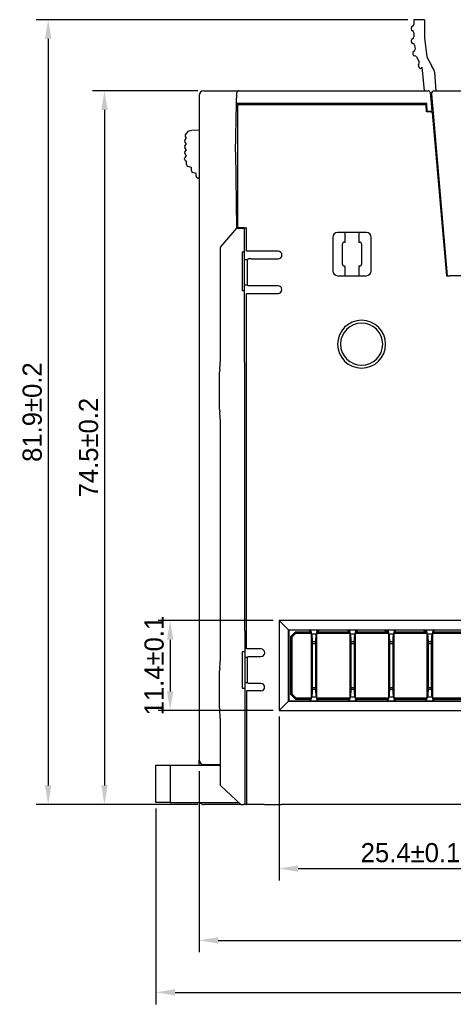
# Model space of a CAD drawing. Header units: millimetres. Extents: x 0 to 427, y 0 to 299.
# Tile 12 of 36: x 76 to 121, y 89 to 192. Entities that reach past the tile are written whole.
import ezdxf

# ---------------------------------------------------------------- set-up
doc = ezdxf.new("R2010")
doc.units = ezdxf.units.MM
doc.header["$LTSCALE"] = 23.1
doc.header["$MEASUREMENT"] = 0
doc.header["$PDSIZE"] = -5
doc.layers.add('IQC尺寸', color=3, linetype='Continuous', lineweight=18)
doc.layers.add('Layer0000', color=7, linetype='Continuous', lineweight=25)
doc.dimstyles.new('+-0.05', dxfattribs={"dimtxt": 2, "dimasz": 2, "dimexe": 1.25, "dimexo": 0.625, "dimtad": 1, "dimdsep": 46, "dimtxsty": 'Standard', "dimcen": 1.5, "dimdle": 4, "dimadec": 0, "dimazin": 0, "dimtol": 1, "dimtp": 0.05, "dimtm": 0.05, "dimtfac": 1, "dimtmove": 0, "dimatfit": 3, "dimfxl": 1, "dimtolj": 1, "dimarcsym": 0})

# ---------------------------------------------------------------- blocks, each defined once
blk = doc.blocks.new('*D24')
at = {"layer": 'Defpoints', "color": 0}
for p in [(94.98, 184.48), (84.62, 109.98), (94.98, 109.98)]:
    blk.add_point(p, dxfattribs=at)
at = {"layer": 'IQC尺寸', "color": 0, "lineweight": -2}
for p, q in [((94.36, 184.48), (83.37, 184.48)), ((84.62, 182.48), (84.62, 111.98)), ((94.36, 109.98), (83.37, 109.98))]:
    blk.add_line(p, q, dxfattribs=at)
at = {"layer": 'IQC尺寸', "color": 0}
for points in [[(84.96, 182.48), (84.29, 182.48), (84.62, 184.48)], [(84.29, 111.98), (84.96, 111.98), (84.62, 109.98)]]:
    blk.add_solid(points, dxfattribs=at)
at = {"layer": 'IQC尺寸', "color": 0, "insert": (82.97, 147.23), "char_height": 2, "attachment_point": 5, "rotation": 90}
blk.add_mtext('\\A1;74.5%%p0.2', dxfattribs=at)
blk = doc.blocks.new('*D25')
at = {"layer": 'Defpoints', "color": 0}
for p in [(102.83, 129.18), (91.47, 119.78), (102.83, 119.78)]:
    blk.add_point(p, dxfattribs=at)
at = {"layer": 'IQC尺寸', "color": 0, "lineweight": -2}
for p, q in [((102.21, 129.18), (90.22, 129.18)), ((91.47, 127.18), (91.47, 121.78)), ((102.21, 119.78), (90.22, 119.78))]:
    blk.add_line(p, q, dxfattribs=at)
at = {"layer": 'IQC尺寸', "color": 0}
for points in [[(91.8, 127.18), (91.14, 127.18), (91.47, 129.18)], [(91.14, 121.78), (91.8, 121.78), (91.47, 119.78)]]:
    blk.add_solid(points, dxfattribs=at)
at = {"layer": 'IQC尺寸', "color": 0, "insert": (89.81, 124.48), "char_height": 2, "attachment_point": 5, "rotation": 90}
blk.add_mtext('\\A1;11.4%%p0.1', dxfattribs=at)
blk = doc.blocks.new('*D26')
at = {"layer": 'Defpoints', "color": 0}
for p in [(102.83, 119.78), (130.23, 119.78), (130.23, 103.29)]:
    blk.add_point(p, dxfattribs=at)
at = {"layer": 'IQC尺寸', "color": 0, "lineweight": -2}
for p, q in [((102.83, 119.15), (102.83, 102.04)), ((130.23, 119.15), (130.23, 102.04)), ((104.83, 103.29), (128.23, 103.29))]:
    blk.add_line(p, q, dxfattribs=at)
at = {"layer": 'IQC尺寸', "color": 0}
for points in [[(104.83, 103.62), (104.83, 102.95), (102.83, 103.29)], [(128.23, 102.95), (128.23, 103.62), (130.23, 103.29)]]:
    blk.add_solid(points, dxfattribs=at)
at = {"layer": 'IQC尺寸', "color": 0, "insert": (116.53, 104.94), "char_height": 2, "attachment_point": 5}
blk.add_mtext('\\A1;25.4%%p0.1', dxfattribs=at)
blk = doc.blocks.new('*D27')
at = {"layer": 'Defpoints', "color": 0}
for p in [(94.48, 114.09), (194.48, 110.53), (194.48, 95.8)]:
    blk.add_point(p, dxfattribs=at)
at = {"layer": 'IQC尺寸', "color": 0, "lineweight": -2}
for p, q in [((94.48, 113.46), (94.48, 94.55)), ((194.48, 109.9), (194.48, 94.55)), ((96.48, 95.8), (192.48, 95.8))]:
    blk.add_line(p, q, dxfattribs=at)
at = {"layer": 'IQC尺寸', "color": 0}
for points in [[(96.48, 96.13), (96.48, 95.46), (94.48, 95.8)], [(192.48, 95.46), (192.48, 96.13), (194.48, 95.8)]]:
    blk.add_solid(points, dxfattribs=at)
at = {"layer": 'IQC尺寸', "color": 0, "insert": (144.48, 97.45), "char_height": 2, "attachment_point": 5}
blk.add_mtext('\\A1;100%%p0.2', dxfattribs=at)
blk = doc.blocks.new('*D33')
at = {"layer": 'Defpoints', "color": 0}
for p in [(116.88, 191.9), (78.76, 109.98), (94.98, 109.98)]:
    blk.add_point(p, dxfattribs=at)
at = {"layer": 'IQC尺寸', "color": 0, "lineweight": -2}
for p, q in [((116.26, 191.9), (77.51, 191.9)), ((78.76, 189.9), (78.76, 111.98)), ((94.36, 109.98), (77.51, 109.98))]:
    blk.add_line(p, q, dxfattribs=at)
at = {"layer": 'IQC尺寸', "color": 0}
for points in [[(79.09, 189.9), (78.42, 189.9), (78.76, 191.9)], [(78.42, 111.98), (79.09, 111.98), (78.76, 109.98)]]:
    blk.add_solid(points, dxfattribs=at)
at = {"layer": 'IQC尺寸', "color": 0, "insert": (77.1, 150.94), "char_height": 2, "attachment_point": 5, "rotation": 90}
blk.add_mtext('\\A1;81.9%%p0.2', dxfattribs=at)
blk = doc.blocks.new('*D34')
at = {"layer": 'Defpoints', "color": 0}
for p in [(195.98, 164.08), (89.98, 110.19), (195.98, 90.37)]:
    blk.add_point(p, dxfattribs=at)
at = {"layer": 'IQC尺寸', "color": 0, "lineweight": -2}
for p, q in [((195.98, 163.45), (195.98, 89.12)), ((89.98, 109.56), (89.98, 89.12)), ((91.98, 90.37), (193.98, 90.37))]:
    blk.add_line(p, q, dxfattribs=at)
at = {"layer": 'IQC尺寸', "color": 0}
for points in [[(91.98, 90.71), (91.98, 90.04), (89.98, 90.37)], [(193.98, 90.04), (193.98, 90.71), (195.98, 90.37)]]:
    blk.add_solid(points, dxfattribs=at)
at = {"layer": 'IQC尺寸', "color": 0, "insert": (142.98, 92.03), "char_height": 2, "attachment_point": 5}
blk.add_mtext('\\A1;106%%p0.2', dxfattribs=at)

msp = doc.modelspace()

# ---------------------------------------------------------------- linework, layer by layer
at = {"layer": 'Layer0000', "color": 7, "linetype": 'Continuous', "lineweight": 25}
for p, q in [((116.882, 191.4), (116.883, 191.416)), ((117.319, 191.9), (116.883, 191.9)), ((116.883, 191.9), (116.883, 191.416)), ((117.975, 191.9), (117.319, 191.9)), ((117.975, 191.9), (117.975, 191.4)), ((117.975, 191.4), (117.975, 190)), ((116.583, 191.029), (116.583, 190.929)), ((116.883, 190.541), (116.883, 190.1)), ((116.606, 189.697), (116.617, 189.598)), ((116.959, 189.248), (117.012, 188.813)), ((117.975, 190), (118.218, 188.015)), ((116.762, 188.392), (116.774, 188.293)), ((117.16, 188.012), (117.429, 187.516)), ((118.218, 188.015), (118.756, 187.049)), ((117.35, 187.033), (117.427, 186.889)), ((117.762, 186.9), (117.63, 186.829)), ((117.816, 186.3), (117.762, 186.9)), ((117.977, 184.478), (117.816, 186.3)), ((118.95, 186.701), (118.756, 187.049)), ((119.024, 186.455), (119.029, 186.4)), ((119.029, 186.4), (119.178, 184.478)), ((94.484, 183.978), (94.484, 114.653)), ((94.984, 184.478), (98.624, 184.478)), ((98.384, 183.141), (98.424, 184.285)), ((98.624, 184.478), (118.367, 184.478)), ((118.39, 184.478), (118.367, 184.478)), ((118.589, 184.295), (118.687, 183.178)), ((118.703, 184.152), (120.363, 165.178)), ((119.002, 184.478), (189.848, 184.478)), ((98.297, 178.078), (98.384, 183.141)), ((98.384, 183.141), (98.469, 183.137)), ((118.216, 183.137), (98.469, 183.137)), ((98.501, 183.019), (98.498, 183.008)), ((98.498, 183.008), (98.498, 177.694)), ((118.147, 183.028), (99.001, 183.028)), ((118.182, 182.268), (118.147, 183.028)), ((118.253, 182.318), (118.216, 183.137)), ((118.687, 183.178), (118.757, 182.318)), ((118.268, 182.268), (118.182, 182.268)), ((118.757, 182.318), (118.253, 182.318)), ((118.772, 182.242), (118.78, 182.2)), ((118.78, 182.2), (120.269, 165.174)), ((94.484, 180.376), (93.745, 180.35)), ((93.017, 179.317), (93.184, 179.526)), ((93.184, 178.926), (93.017, 179.135)), ((93.017, 178.717), (93.184, 178.926)), ((93.184, 179.526), (93.069, 179.669)), ((119.159, 178.938), (119.065, 178.938)), ((93.184, 178.326), (93.017, 178.535)), ((93.017, 178.117), (93.184, 178.326)), ((93.184, 177.726), (93.017, 177.935)), ((98.297, 178.078), (98.384, 170.141)), ((119.112, 178.395), (119.207, 178.395)), ((119.16, 177.853), (119.254, 177.853)), ((92.984, 177.329), (92.984, 177.405)), ((93.028, 177.53), (93.184, 177.726)), ((93.184, 177.122), (93.132, 177.136)), ((93.184, 176.775), (93.184, 177.122)), ((98.498, 177.694), (98.498, 172.724)), ((93.684, 176.488), (93.332, 176.582)), ((93.684, 176.141), (93.684, 176.488)), ((94.184, 175.854), (93.832, 175.948)), ((94.184, 175.554), (94.184, 175.854)), ((119.372, 176.503), (119.278, 176.503)), ((119.42, 175.961), (119.325, 175.961)), ((94.484, 175.354), (94.384, 175.354)), ((119.373, 175.418), (119.467, 175.418)), ((98.498, 172.724), (98.498, 170.188)), ((119.677, 171.938), (119.772, 171.938)), ((119.725, 171.395), (119.819, 171.395)), ((119.772, 170.853), (119.867, 170.853)), ((98.383, 170.141), (96.731, 168.197)), ((98.383, 170.141), (99.176, 170.141)), ((98.498, 170.188), (98.514, 170.178)), ((99.219, 170.178), (98.514, 170.178)), ((99.208, 170.141), (99.176, 170.141)), ((99.305, 114.087), (99.208, 170.141)), ((99.234, 170.187), (99.219, 170.178)), ((99.234, 170.187), (99.448, 170.187)), ((99.448, 170.13), (99.448, 170.188)), ((99.448, 169.93), (99.448, 170.13)), ((99.448, 167.722), (99.448, 169.929)), ((109.735, 169.678), (108.934, 169.678)), ((109.753, 169.695), (109.735, 169.678)), ((109.735, 168.678), (109.735, 169.678)), ((111.115, 169.695), (109.753, 169.695)), ((111.133, 169.678), (111.115, 169.695)), ((111.133, 169.678), (111.133, 168.678)), ((111.934, 169.678), (111.133, 169.678)), ((108.434, 169.178), (108.434, 165.678)), ((109.634, 168.678), (109.735, 168.678)), ((111.133, 168.678), (111.234, 168.678)), ((112.434, 165.678), (112.434, 169.178)), ((119.985, 169.503), (119.89, 169.503)), ((120.032, 168.961), (119.938, 168.961)), ((96.683, 168.067), (96.683, 156.178)), ((98.984, 167.628), (98.984, 163.628)), ((99.179, 167.628), (98.984, 167.628)), ((99.179, 167.628), (99.212, 167.628)), ((99.451, 167.725), (99.448, 167.722)), ((99.935, 167.722), (99.448, 167.722)), ((102.734, 167.725), (99.451, 167.725)), ((109.434, 166.378), (109.434, 168.478)), ((111.434, 168.478), (111.434, 166.378)), ((119.985, 168.418), (120.08, 168.418)), ((99.214, 166.861), (99.534, 166.861)), ((99.534, 166.861), (99.556, 166.927)), ((99.534, 164.195), (99.534, 166.861)), ((99.556, 166.927), (99.651, 166.934)), ((99.868, 166.931), (99.651, 166.934)), ((99.868, 166.931), (102.734, 166.931)), ((109.735, 166.178), (109.634, 166.178)), ((109.735, 165.178), (109.735, 166.178)), ((111.234, 166.178), (111.133, 166.178)), ((111.133, 166.178), (111.133, 165.178)), ((108.934, 165.178), (109.735, 165.178)), ((109.735, 165.178), (109.753, 165.16)), ((109.753, 165.16), (111.115, 165.16)), ((111.115, 165.16), (111.133, 165.178)), ((111.133, 165.178), (111.934, 165.178)), ((120.269, 165.174), (120.363, 165.174)), ((120.363, 165.178), (120.664, 165.178)), ((189.711, 165.178), (120.664, 165.178)), ((98.984, 163.628), (99.219, 163.628)), ((99.193, 163.628), (99.186, 163.628)), ((99.534, 164.195), (99.218, 164.195)), ((99.556, 164.129), (99.534, 164.195)), ((99.651, 164.122), (99.556, 164.129)), ((100.705, 164.122), (99.651, 164.122)), ((100.734, 164.122), (100.705, 164.122)), ((101.728, 164.122), (100.734, 164.122)), ((102.732, 164.122), (101.728, 164.122)), ((99.448, 163.334), (102.734, 163.334)), ((99.448, 156.442), (99.448, 163.334)), ((99.448, 151.67), (99.448, 156.442)), ((96.584, 154.67), (96.584, 151.686)), ((99.448, 148.73), (99.448, 151.67)), ((96.683, 150.178), (96.683, 124.978)), ((99.448, 137.886), (99.448, 148.728)), ((99.448, 133.675), (99.448, 137.886)), ((99.448, 133.114), (99.448, 133.675)), ((99.448, 130.428), (99.448, 133.113)), ((99.448, 128.428), (99.448, 130.428)), ((103.812, 128.2), (102.834, 129.178)), ((102.834, 129.178), (102.834, 119.778)), ((130.234, 129.178), (102.834, 129.178)), ((99.448, 126.224), (99.448, 128.428)), ((103.812, 120.756), (103.812, 128.2)), ((103.812, 128.2), (129.256, 128.2)), ((103.834, 128.178), (103.812, 128.2)), ((129.234, 128.178), (103.834, 128.178)), ((103.834, 128.178), (103.834, 120.778)), ((104.033, 127.487), (104.533, 127.987)), ((104.153, 127.437), (104.033, 127.487)), ((104.033, 127.487), (104.033, 121.487)), ((104.583, 127.867), (104.153, 127.437)), ((104.533, 127.987), (106.171, 127.987)), ((104.533, 127.987), (104.583, 127.867)), ((104.583, 127.867), (106.171, 127.867)), ((105.979, 128.178), (106.171, 127.987)), ((106.171, 127.987), (106.171, 128.178)), ((106.171, 127.987), (106.171, 127.867)), ((106.171, 127.867), (106.171, 121.107)), ((106.171, 127.787), (106.208, 127.787)), ((106.208, 127.787), (106.733, 127.787)), ((106.733, 127.787), (106.771, 127.787)), ((106.771, 127.987), (106.962, 128.178)), ((106.771, 128.178), (106.771, 127.987)), ((106.771, 127.867), (106.771, 127.987)), ((106.771, 127.987), (110.196, 127.987)), ((106.771, 121.107), (106.771, 127.867)), ((106.771, 127.867), (110.196, 127.867)), ((110.004, 128.178), (110.196, 127.987)), ((110.196, 127.987), (110.196, 128.178)), ((110.196, 127.987), (110.196, 127.867)), ((110.196, 127.867), (110.196, 121.107)), ((110.196, 127.787), (110.233, 127.787)), ((110.233, 127.787), (110.758, 127.787)), ((110.758, 127.787), (110.796, 127.787)), ((110.796, 127.987), (110.987, 128.178)), ((110.796, 128.178), (110.796, 127.987)), ((110.796, 127.867), (110.796, 127.987)), ((110.796, 127.987), (114.221, 127.987)), ((110.796, 121.107), (110.796, 127.867)), ((110.796, 127.867), (114.221, 127.867)), ((113.86, 128.178), (114.051, 127.987)), ((114.029, 128.178), (114.221, 127.987)), ((114.221, 127.987), (114.221, 128.178)), ((114.221, 127.987), (114.221, 127.867)), ((114.221, 127.867), (114.221, 121.107)), ((114.221, 127.787), (114.258, 127.787)), ((114.258, 127.787), (114.783, 127.787)), ((114.783, 127.787), (114.821, 127.787)), ((114.821, 127.987), (115.012, 128.178)), ((114.821, 128.178), (114.821, 127.987)), ((114.821, 127.867), (114.821, 127.987)), ((114.821, 127.987), (118.246, 127.987)), ((114.821, 121.107), (114.821, 127.867)), ((114.821, 127.867), (118.246, 127.867)), ((117.885, 128.178), (118.076, 127.987)), ((118.054, 128.178), (118.246, 127.987)), ((118.246, 127.987), (118.246, 128.178)), ((118.246, 127.987), (118.246, 127.867)), ((118.246, 127.867), (118.246, 121.107)), ((118.246, 127.787), (118.283, 127.787)), ((118.283, 127.787), (118.808, 127.787)), ((118.808, 127.787), (118.846, 127.787)), ((118.846, 127.987), (119.037, 128.178)), ((118.846, 128.178), (118.846, 127.987)), ((118.846, 127.867), (118.846, 127.987)), ((118.846, 127.987), (122.271, 127.987)), ((118.846, 121.107), (118.846, 127.867)), ((118.846, 127.867), (122.271, 127.867)), ((104.153, 127.437), (104.153, 121.536)), ((106.171, 126.987), (106.771, 126.987)), ((106.321, 122.187), (106.321, 126.787)), ((106.321, 126.787), (106.621, 126.787)), ((106.621, 126.787), (106.621, 122.187)), ((110.196, 126.987), (110.796, 126.987)), ((110.346, 122.187), (110.346, 126.787)), ((110.346, 126.787), (110.646, 126.787)), ((110.646, 126.787), (110.646, 122.187)), ((114.221, 126.987), (114.821, 126.987)), ((114.371, 122.187), (114.371, 126.787)), ((114.371, 126.787), (114.671, 126.787)), ((114.671, 126.787), (114.671, 122.187)), ((118.246, 126.987), (118.846, 126.987)), ((118.396, 122.187), (118.396, 126.787)), ((118.396, 126.787), (118.696, 126.787)), ((118.696, 126.787), (118.696, 122.187)), ((98.984, 125.928), (98.984, 122.128)), ((99.284, 125.928), (98.984, 125.928)), ((99.252, 125.928), (99.261, 125.928)), ((100.934, 126.222), (99.448, 126.224)), ((99.534, 125.361), (99.556, 125.426)), ((99.556, 125.426), (99.651, 125.434)), ((99.651, 125.434), (100.544, 125.434)), ((100.544, 125.434), (100.934, 125.434)), ((99.285, 125.361), (99.534, 125.361)), ((99.534, 122.695), (99.534, 125.361)), ((96.584, 123.471), (96.584, 120.486)), ((99.534, 122.695), (99.29, 122.695)), ((99.556, 122.629), (99.534, 122.695)), ((99.651, 122.623), (99.556, 122.629)), ((100.541, 122.622), (99.651, 122.623)), ((100.734, 122.622), (100.54, 122.622)), ((100.734, 122.622), (100.541, 122.622)), ((100.934, 122.622), (100.734, 122.622)), ((98.984, 122.128), (99.291, 122.128)), ((99.451, 121.831), (99.448, 121.834)), ((100.934, 121.834), (99.448, 121.834)), ((99.451, 109.981), (99.451, 121.831)), ((104.153, 121.536), (104.033, 121.487)), ((104.533, 120.987), (104.033, 121.487)), ((104.153, 121.536), (104.583, 121.107)), ((106.771, 121.987), (106.171, 121.987)), ((106.321, 122.187), (106.621, 122.187)), ((110.796, 121.987), (110.196, 121.987)), ((110.346, 122.187), (110.646, 122.187)), ((114.821, 121.987), (114.221, 121.987)), ((114.371, 122.187), (114.671, 122.187)), ((118.846, 121.987), (118.246, 121.987)), ((118.396, 122.187), (118.696, 122.187)), ((102.834, 119.778), (103.812, 120.756)), ((103.834, 120.778), (103.812, 120.756)), ((129.256, 120.756), (103.812, 120.756)), ((103.834, 120.778), (129.234, 120.778)), ((104.583, 121.107), (104.533, 120.987)), ((104.533, 120.987), (106.171, 120.987)), ((104.583, 121.107), (106.171, 121.107)), ((106.171, 120.987), (105.962, 120.778)), ((106.208, 121.187), (106.171, 121.187)), ((106.171, 121.107), (106.171, 120.987)), ((106.733, 121.187), (106.208, 121.187)), ((106.733, 121.187), (106.771, 121.187)), ((106.771, 120.987), (106.771, 121.107)), ((106.771, 121.107), (110.196, 121.107)), ((106.979, 120.778), (106.771, 120.987)), ((106.771, 120.987), (110.196, 120.987)), ((106.771, 120.987), (106.771, 120.778)), ((110.196, 120.987), (109.987, 120.778)), ((110.233, 121.187), (110.196, 121.187)), ((110.196, 121.107), (110.196, 120.987)), ((110.758, 121.187), (110.233, 121.187)), ((110.758, 121.187), (110.796, 121.187)), ((110.796, 120.987), (110.796, 121.107)), ((110.796, 121.107), (114.221, 121.107)), ((111.004, 120.778), (110.796, 120.987)), ((110.796, 120.987), (114.221, 120.987)), ((110.796, 120.987), (110.796, 120.778)), ((114.221, 120.987), (114.012, 120.778)), ((114.258, 121.187), (114.221, 121.187)), ((114.221, 121.107), (114.221, 120.987)), ((114.783, 121.187), (114.258, 121.187)), ((114.783, 121.187), (114.821, 121.187)), ((114.821, 120.987), (114.821, 121.107)), ((114.821, 121.107), (118.246, 121.107)), ((115.029, 120.778), (114.821, 120.987)), ((114.821, 120.987), (118.246, 120.987)), ((114.821, 120.987), (114.821, 120.778)), ((118.246, 120.987), (118.037, 120.778)), ((118.283, 121.187), (118.246, 121.187)), ((118.246, 121.107), (118.246, 120.987)), ((118.808, 121.187), (118.283, 121.187)), ((118.808, 121.187), (118.846, 121.187)), ((118.846, 120.987), (118.846, 121.107)), ((118.846, 121.107), (122.271, 121.107)), ((119.054, 120.778), (118.846, 120.987)), ((118.846, 120.987), (122.271, 120.987)), ((118.846, 120.987), (118.846, 120.778)), ((102.834, 119.778), (130.234, 119.778)), ((96.683, 118.978), (96.683, 112.065)), ((89.983, 114.087), (91.483, 114.087)), ((89.983, 110.187), (89.983, 114.087)), ((91.483, 114.087), (96.683, 114.087)), ((91.483, 114.087), (91.483, 110.187)), ((94.484, 114.087), (94.484, 114.655)), ((96.683, 114.124), (94.975, 114.153)), ((99.292, 114.078), (99.299, 114.078)), ((99.299, 110.178), (99.292, 114.078)), ((96.747, 111.919), (98.834, 109.978)), ((91.483, 110.187), (89.983, 110.187)), ((91.483, 110.187), (98.609, 110.187)), ((95.865, 109.978), (94.984, 109.978)), ((98.834, 109.978), (95.865, 109.978)), ((98.834, 109.978), (99.128, 109.978)), ((99.279, 109.978), (99.128, 109.978)), ((99.279, 109.978), (99.298, 109.978)), ((99.384, 109.978), (99.299, 109.978)), ((99.44, 109.978), (99.384, 109.978)), ((99.44, 109.978), (99.451, 109.981)), ((101.299, 109.978), (99.44, 109.978)), ((101.299, 109.978), (103.071, 109.978)), ((108.492, 109.978), (103.071, 109.978)), ((117.054, 109.978), (108.492, 109.978)), ((126.106, 109.978), (117.054, 109.978))]:
    msp.add_line(p, q, dxfattribs=at)
for centre, radius, start, end in [((116.783, 191.029), 0.2, 104.47751, 180), ((116.683, 191.416), 0.2, 284.47751, 355.54279), ((116.783, 190.929), 0.2, 180, 255.52249), ((116.683, 190.541), 0.2, 0, 75.52249), ((116.805, 189.719), 0.2, 107.75072, 186.13595), ((116.815, 189.62), 0.2, 186.13595, 262.07417), ((116.683, 190.1), 0.2, 287.75072, 0), ((116.76, 189.224), 0.2, 7, 82.07417), ((116.96, 188.416), 0.2, 111.47751, 187), ((116.972, 188.317), 0.2, 187, 271.69518), ((116.814, 188.788), 0.2, 291.47751, 7), ((116.984, 187.917), 0.2, 28.44774, 91.69518), ((117.525, 187.128), 0.2, 132.92525, 208.44774), ((117.253, 187.421), 0.2, 312.92525, 28.44774), ((117.559, 186.961), 0.15, 208.44774, 274.01882), ((117.559, 186.961), 0.15, 274.01882, 298.44774), ((118.426, 186.409), 0.6, 4.44674, 29.10843), ((94.984, 183.978), 0.5, 90, 180), ((98.624, 184.278), 0.2, 90, 178), ((118.39, 184.278), 0.2, 5, 90.00438), ((119.002, 184.178), 0.3, 90, 185), ((98.877, 175.772), 7.257, 89.02036, 92.9692), ((118.391, 179.774), 2.497, 81.23771, 92.84309), ((93.225, 179.794), 0.2, 156.01544, 218.65981), ((93.773, 179.55), 0.8, 91.99967, 156.01448), ((93.134, 179.223), 0.15, 141.34019, 179.00027), ((93.134, 179.228), 0.15, 180.99973, 218.65981), ((93.134, 178.623), 0.15, 141.34019, 179.00027), ((93.134, 178.628), 0.15, 180.99973, 218.65981), ((93.134, 178.023), 0.15, 141.34019, 179.00027), ((93.134, 178.028), 0.15, 180.99973, 218.65981), ((93.184, 177.405), 0.2, 141.34019, 179.99987), ((93.184, 177.329), 0.2, 180.00109, 255), ((93.384, 176.775), 0.2, 180, 255), ((93.884, 176.141), 0.2, 180.00001, 255), ((94.384, 175.554), 0.2, 180, 270), ((108.934, 169.178), 0.5, 90.03436, 179.9651), ((111.934, 169.178), 0.5, 0.03436, 89.96564), ((109.634, 168.478), 0.2, 89.98662, 180.01338), ((111.234, 168.478), 0.2, 359.98662, 90.01338), ((96.883, 168.067), 0.2, 139.63546, 180), ((102.734, 167.328), 0.397, 270, 90), ((108.934, 165.678), 0.5, 180.0349, 269.96564), ((109.634, 166.378), 0.2, 179.98662, 270.01338), ((111.234, 166.378), 0.2, 269.98662, 0.01338), ((111.934, 165.678), 0.5, 270.03436, 359.96564), ((102.73, 163.728), 0.394, 270.61034, 89.38894), ((111.434, 158.028), 2.5, 0.00306, 179.99694), ((111.434, 158.026), 2.2, 0.0385, 179.9615), ((111.434, 158.028), 2.5, 180.00361, 359.99639), ((111.434, 158.029), 2.2, 180.0385, 359.9615), ((101.584, 154.67), 5, 171.78478, 180), ((90.938, 156.127), 5.745, 352.57625, 0.50793), ((101.584, 151.686), 5, 180, 188.21522), ((91.031, 150.234), 5.652, 359.42699, 7.48883), ((106.204, 127.757), 0.0296, 27.0907, 82.27821), ((106.737, 127.757), 0.0296, 97.72156, 152.90953), ((110.229, 127.757), 0.0296, 27.0907, 82.27821), ((110.762, 127.757), 0.0296, 97.72156, 152.90953), ((114.254, 127.757), 0.0296, 27.0907, 82.27821), ((114.787, 127.757), 0.0296, 97.72156, 152.90953), ((118.279, 127.757), 0.0296, 27.0907, 82.27821), ((118.812, 127.757), 0.0296, 97.72156, 152.90953), ((100.934, 125.828), 0.394, 270.00387, 89.99613), ((91.033, 124.922), 5.65, 352.50892, 0.57072), ((101.584, 123.471), 5, 171.7861, 179.99989), ((100.93, 122.228), 0.394, 270.61038, 89.38964), ((99.45, 121.833), 0.00149, 159.67922, 184.24623), ((101.584, 120.486), 5, 180, 188.21522), ((90.767, 119.01), 5.917, 359.68442, 7.38613), ((94.984, 114.653), 0.5, 180, 269), ((96.883, 112.065), 0.2, 180, 227.08013), ((94.984, 110.478), 0.5, 215.6361, 270), ((93.569, 110.118), 5.731, 358.60011, 0.59988)]:
    msp.add_arc(centre, radius, start, end, dxfattribs=at)
for points, knots in [([(106.321, 126.787), (106.321, 126.944), (106.31, 127.395), (106.273, 127.671), (106.242, 127.754), (106.23, 127.771)], [0, 0, 0, 0, 0.2142857, 0.7142857, 1, 1, 1, 1]), ([(106.711, 127.771), (106.696, 127.749), (106.666, 127.66), (106.63, 127.35), (106.621, 126.944), (106.621, 126.787)], [0, 0, 0, 0, 0.3571429, 0.7857143, 1, 1, 1, 1]), ([(110.346, 126.787), (110.346, 126.944), (110.335, 127.395), (110.298, 127.671), (110.267, 127.754), (110.255, 127.771)], [0, 0, 0, 0, 0.2142857, 0.7142857, 1, 1, 1, 1]), ([(110.736, 127.771), (110.721, 127.749), (110.691, 127.66), (110.655, 127.35), (110.646, 126.944), (110.646, 126.787)], [0, 0, 0, 0, 0.3571429, 0.7857143, 1, 1, 1, 1]), ([(114.371, 126.787), (114.371, 126.944), (114.36, 127.395), (114.323, 127.671), (114.292, 127.754), (114.28, 127.771)], [0, 0, 0, 0, 0.2142857, 0.7142857, 1, 1, 1, 1]), ([(114.761, 127.771), (114.746, 127.749), (114.716, 127.66), (114.68, 127.35), (114.671, 126.944), (114.671, 126.787)], [0, 0, 0, 0, 0.3571429, 0.7857143, 1, 1, 1, 1]), ([(118.396, 126.787), (118.396, 126.944), (118.385, 127.395), (118.348, 127.671), (118.317, 127.754), (118.305, 127.771)], [0, 0, 0, 0, 0.2142857, 0.7142857, 1, 1, 1, 1]), ([(118.786, 127.771), (118.771, 127.749), (118.741, 127.66), (118.705, 127.35), (118.696, 126.944), (118.696, 126.787)], [0, 0, 0, 0, 0.3571429, 0.7857143, 1, 1, 1, 1]), ([(106.208, 121.187), (106.233, 121.187), (106.266, 121.275), (106.308, 121.584), (106.321, 121.918), (106.321, 122.187)], [0, 0, 0, 0, 0.25, 0.5, 1, 1, 1, 1]), ([(106.621, 122.187), (106.621, 121.918), (106.633, 121.584), (106.675, 121.275), (106.708, 121.187), (106.733, 121.187)], [0, 0, 0, 0, 0.5, 0.75, 1, 1, 1, 1]), ([(110.233, 121.187), (110.258, 121.187), (110.291, 121.275), (110.333, 121.584), (110.346, 121.918), (110.346, 122.187)], [0, 0, 0, 0, 0.25, 0.5, 1, 1, 1, 1]), ([(110.646, 122.187), (110.646, 121.918), (110.658, 121.584), (110.7, 121.275), (110.733, 121.187), (110.758, 121.187)], [0, 0, 0, 0, 0.5, 0.75, 1, 1, 1, 1]), ([(114.258, 121.187), (114.283, 121.187), (114.316, 121.275), (114.358, 121.584), (114.371, 121.918), (114.371, 122.187)], [0, 0, 0, 0, 0.25, 0.5, 1, 1, 1, 1]), ([(114.671, 122.187), (114.671, 121.918), (114.683, 121.584), (114.725, 121.275), (114.758, 121.187), (114.783, 121.187)], [0, 0, 0, 0, 0.5, 0.75, 1, 1, 1, 1]), ([(118.283, 121.187), (118.308, 121.187), (118.341, 121.275), (118.383, 121.584), (118.396, 121.918), (118.396, 122.187)], [0, 0, 0, 0, 0.25, 0.5, 1, 1, 1, 1]), ([(118.696, 122.187), (118.696, 121.918), (118.708, 121.584), (118.75, 121.275), (118.783, 121.187), (118.808, 121.187)], [0, 0, 0, 0, 0.5, 0.75, 1, 1, 1, 1])]:
    msp.add_open_spline(points, degree=3, knots=knots, dxfattribs=at)
msp.add_open_spline([(100.734, 122.623), (100.734, 122.623), (100.734, 122.623), (100.734, 122.623)], degree=3, dxfattribs=at)

# ---------------------------------------------------------------- dimensions: what is measured, and where the dimension line sits
at = {"layer": 'IQC尺寸'}
for base, p1, override, picture, middle in [((78.756, 109.978), (116.883, 191.9), {"dimgap": 0.625, "dimtad": 1, "dimjust": 0, "dimdec": 1, "dimlfac": 1, "dimpost": '<>', "dimse1": 0, "dimse2": 0, "dimsd1": 0, "dimsd2": 0, "dimtol": 0, "dimlim": 0, "dimtofl": 1, "dimtvp": 0.1, "dimarcsym": 1}, '*D33', (77.1, 150.939)), ((84.624, 109.978), (94.984, 184.478), {"dimgap": 0.625, "dimtad": 1, "dimjust": 0, "dimdec": 2, "dimlfac": 1, "dimpost": '<>', "dimse1": 0, "dimse2": 0, "dimsd1": 0, "dimsd2": 0, "dimtol": 0, "dimlim": 0, "dimtofl": 1, "dimtvp": 0.1, "dimarcsym": 1}, '*D24', (82.969, 147.228))]:
    dim = msp.add_linear_dim(base=base, p1=p1, p2=(94.984, 109.978), angle=90, text='<>%%p0.2', dimstyle='+-0.05', override=override, dxfattribs=at)
    dim.commit()
    dim.dimension.update_dxf_attribs({"geometry": picture, "text_midpoint": middle})
for base, p1, p2, text, picture, middle in [((195.984, 90.374), (89.983, 110.187), (195.984, 164.078), '<>%%p0.2', '*D34', (142.984, 92.029)), ((130.234, 103.288), (102.834, 119.778), (130.234, 119.778), '25.4%%p0.1', '*D26', (116.534, 104.943)), ((194.484, 95.797), (94.484, 114.087), (194.484, 110.528), '<>%%p0.2', '*D27', (144.484, 97.452))]:
    dim = msp.add_linear_dim(base=base, p1=p1, p2=p2, text=text, dimstyle='+-0.05', override={"dimgap": 0.625, "dimtad": 1, "dimjust": 0, "dimdec": 2, "dimlfac": 1, "dimpost": '<>', "dimse1": 0, "dimse2": 0, "dimsd1": 0, "dimsd2": 0, "dimtol": 0, "dimlim": 0, "dimtofl": 1, "dimtvp": 0.1, "dimarcsym": 1}, dxfattribs=at)
    dim.commit()
    dim.dimension.update_dxf_attribs({"geometry": picture, "text_midpoint": middle})
dim = msp.add_linear_dim(base=(91.469, 119.778), p1=(102.834, 129.178), p2=(102.834, 119.778), angle=90, text='11.4%%p0.1', dimstyle='+-0.05', override={"dimgap": 0.625, "dimtad": 1, "dimjust": 0, "dimdec": 2, "dimlfac": 1, "dimpost": '<>', "dimse1": 0, "dimse2": 0, "dimsd1": 0, "dimsd2": 0, "dimtol": 0, "dimlim": 0, "dimtofl": 1, "dimtvp": 0.1, "dimarcsym": 1}, dxfattribs=at)
dim.commit()
dim.dimension.update_dxf_attribs({"geometry": '*D25', "text_midpoint": (91.469, 124.478), "dimtype": 160})

doc.saveas('drawing.dxf')
